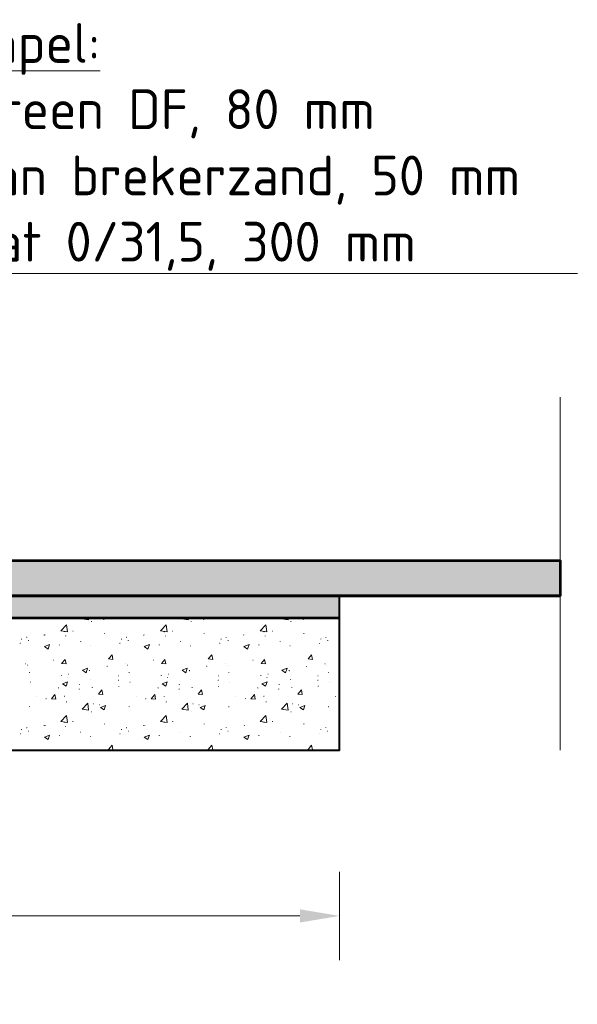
# Model space of a CAD drawing. Header units: metres. Extents: x 162359 to 162848, y 502589 to 502892.
# Tile 48 of 49: x 162845.52 to 162846.79, y 502691.5 to 502693.73. Entities that reach past the tile are written whole.
import ezdxf
from ezdxf import colors
from ezdxf.entities.mleader import LeaderData, LeaderLine
from ezdxf.math import Vec2, Vec3

# ---------------------------------------------------------------- set-up
doc = ezdxf.new("R2010")
doc.units = ezdxf.units.M
doc.linetypes.add('ZZ-AFBREEK-SO', pattern=[7, 4, -1, 1, -1])
for name, color, linetype, lineweight in [('N-WE-GW-GROND_ZAND_CUNETZAND-GD', 7, 'Continuous', 53), ('N-WE-GW-GROND_ZAND_STRAATLAAG_BREKERZAND-AD', 7, 'Continuous', 13), ('N-WE-VH-VERHARDING-GD', 8, 'Continuous', 53), ('N-WE-VH-VERHARDING_FUNDERING-AD', 7, 'Continuous', 13), ('N-WE-VH-VERHARDING_FUNDERING-GD', 7, 'Continuous', 40), ('X-XX-AL-AFBREEKLIJN-G', 7, 'ZZ-AFBREEK-SO', 18), ('X-XX-AL-DETAIL1-GD', 7, 'Continuous', 25), ('X-XX-AL-M', 7, 'Continuous', 18), ('X-XX-AL-T18', 10, 'Continuous', 18)]:
    doc.layers.add(name, color=color, linetype=linetype, lineweight=lineweight)
doc.styles.add('NLCS-ISO-M50-T18', font='NLCS-ISO.ttf', dxfattribs={"height": 0.09})
doc.dimstyles.new('NLCS-M50-T18-PIJL_L2_H2', dxfattribs={"dimscale": 0.05, "dimtxt": 2.5, "dimasz": 1.8, "dimexe": 2, "dimexo": 2, "dimgap": 0.7, "dimtad": 1, "dimzin": 0, "dimdsep": 46, "dimtxsty": 'NLCS-ISO-M50-T18', "dimcen": 0, "dimdle": 2, "dimclrd": 256, "dimclre": 256, "dimclrt": 10, "dimazin": 0, "dimtfac": 1, "dimtdec": 3, "dimtofl": 0, "dimtmove": 0, "dimatfit": 3, "dimfxl": 2, "dimfxlon": 1, "dimtfillclr": 256, "dimtolj": 1, "dimtzin": 0, "dimlwd": -1, "dimlwe": -1, "dimarcsym": 0})

# ---------------------------------------------------------------- blocks, each defined once
blk = doc.blocks.new('*D415')
at = {"layer": 'X-XX-AL-M', "transparency": 16777216}
for p, q in [((162844.2478, 502691.7984), (162844.2478, 502691.5984)), ((162846.2478, 502691.7984), (162846.2478, 502691.5984)), ((162844.3378, 502691.6984), (162846.1578, 502691.6984))]:
    blk.add_line(p, q, dxfattribs=at)
for points in [[(162844.3378, 502691.7134), (162844.3378, 502691.6834), (162844.2478, 502691.6984)], [(162846.1578, 502691.7134), (162846.1578, 502691.6834), (162846.2478, 502691.6984)]]:
    blk.add_solid(points, dxfattribs=at)
at = {"layer": 'X-XX-AL-M', "color": 10, "transparency": 16777216, "insert": (162845.2478, 502691.7784), "char_height": 0.09, "attachment_point": 5, "style": 'NLCS-ISO-M50-T18'}
blk.add_mtext('\\A1;\\C7;2.00', dxfattribs=at)

msp = doc.modelspace()

# ---------------------------------------------------------------- hatches: boundary and pattern name
at = {"layer": 'N-WE-GW-GROND_ZAND_STRAATLAAG_BREKERZAND-AD', "ltscale": 35}
h = msp.add_hatch(dxfattribs=at)
h.set_pattern_fill('AGW-GROND_ZAND_FUNDERINGSZAND', color=256, scale=0.001, angle=-42.508, style=0, pattern_type=2)
h.set_pattern_definition([(90, (162844.419682, 502692.800399), (0.01200375, -0.0125005), [2.5e-07, -0.01250025]), (90, (162844.420786, 502692.802312), (0.01200375, -0.0125005), [2.5e-07, -0.01250025]), (90, (162844.427384, 502692.801112), (0.01200375, -0.0125005), [2.5e-07, -0.01250025]), (90, (162844.426676, 502692.805002), (0.01200375, -0.0125005), [2.5e-07, -0.01250025]), (90, (162844.424553, 502692.805911), (0.01200375, -0.0125005), [2.5e-07, -0.01250025]), (90, (162844.423391, 502692.805911), (0.01200375, -0.0125005), [2.5e-07, -0.01250025]), (90, (162844.422683, 502692.807224), (0.01200375, -0.0125005), [2.5e-07, -0.01250025]), (90, (162844.422683, 502692.80783), (0.01200375, -0.0125005), [2.5e-07, -0.01250025]), (90, (162844.424351, 502692.808689), (0.01200375, -0.0125005), [2.5e-07, -0.01250025]), (90, (162844.425463, 502692.809447), (0.01200375, -0.0125005), [2.5e-07, -0.01250025]), (90, (162844.426272, 502692.80879), (0.01200375, -0.0125005), [2.5e-07, -0.01250025]), (90, (162844.42516, 502692.805153), (0.01200375, -0.0125005), [2.5e-07, -0.01250025]), (90, (162844.422936, 502692.803234), (0.01200375, -0.0125005), [2.5e-07, -0.01250025]), (90, (162844.422936, 502692.802476), (0.01200375, -0.0125005), [2.5e-07, -0.01250025]), (90, (162844.423644, 502692.800961), (0.01200375, -0.0125005), [2.5e-07, -0.01250025]), (90, (162844.42521, 502692.801769), (0.01200375, -0.0125005), [2.5e-07, -0.01250025]), (90, (162844.425868, 502692.800001), (0.01200375, -0.0125005), [2.5e-07, -0.01250025]), (90, (162844.427754, 502692.800001), (0.01200375, -0.0125005), [2.5e-07, -0.01250025]), (90, (162844.428395, 502692.802123), (0.01200375, -0.0125005), [2.5e-07, -0.01250025]), (90, (162844.428395, 502692.804339), (0.01200375, -0.0125005), [2.5e-07, -0.01250025]), (90, (162844.427535, 502692.807022), (0.01200375, -0.0125005), [2.5e-07, -0.01250025]), (90, (162844.428395, 502692.807679), (0.01200375, -0.0125005), [2.5e-07, -0.01250025]), (90, (162844.429254, 502692.808588), (0.01200375, -0.0125005), [2.5e-07, -0.01250025]), (90, (162844.42799, 502692.810356), (0.01200375, -0.0125005), [2.5e-07, -0.01250025]), (90, (162844.424907, 502692.806669), (0.01200375, -0.0125005), [2.5e-07, -0.01250025]), (90, (162844.424907, 502692.80384), (0.01200375, -0.0125005), [2.5e-07, -0.01250025]), (90, (162844.426626, 502692.803082), (0.01200375, -0.0125005), [2.5e-07, -0.01250025]), (90, (162844.429254, 502692.800607), (0.01200375, -0.0125005), [2.5e-07, -0.01250025]), (90, (162844.429254, 502692.802931), (0.01200375, -0.0125005), [2.5e-07, -0.01250025]), (90, (162844.430366, 502692.806762), (0.01200375, -0.0125005), [2.5e-07, -0.01250025]), (90, (162844.430366, 502692.809887), (0.01200375, -0.0125005), [2.5e-07, -0.01250025]), (90, (162844.420156, 502692.809887), (0.01200375, -0.0125005), [2.5e-07, -0.01250025]), (90, (162844.419246, 502692.806719), (0.01200375, -0.0125005), [2.5e-07, -0.01250025]), (90, (162844.420004, 502692.80485), (0.01200375, -0.0125005), [2.5e-07, -0.01250025]), (90, (162844.418791, 502692.803688), (0.01200375, -0.0125005), [2.5e-07, -0.01250025]), (90, (162844.42147, 502692.800708), (0.01200375, -0.0125005), [2.5e-07, -0.01250025]), (90, (162844.420991, 502692.79895), (0.01200375, -0.0125005), [2.5e-07, -0.01250025]), (90, (162844.418575, 502692.799314), (0.01200375, -0.0125005), [2.5e-07, -0.01250025]), (90, (162844.421319, 502692.809898), (0.01200375, -0.0125005), [2.5e-07, -0.01250025]), (90, (162844.42441, 502692.809898), (0.01200375, -0.0125005), [2.5e-07, -0.01250025]), (90, (162844.425565, 502692.810909), (0.01200375, -0.0125005), [2.5e-07, -0.01250025]), (90, (162844.420944, 502692.805771), (0.01200375, -0.0125005), [2.5e-07, -0.01250025]), (90, (162844.422157, 502692.804327), (0.01200375, -0.0125005), [2.5e-07, -0.01250025]), (90, (162844.42051, 502692.803721), (0.01200375, -0.0125005), [2.5e-07, -0.01250025]), (90, (162844.428511, 502692.805713), (0.01200375, -0.0125005), [2.5e-07, -0.01250025]), (90, (162844.429724, 502692.804558), (0.01200375, -0.0125005), [2.5e-07, -0.01250025]), (90, (162844.427211, 502692.803952), (0.01200375, -0.0125005), [2.5e-07, -0.01250025]), (90, (162844.427211, 502692.80883), (0.01200375, -0.0125005), [2.5e-07, -0.01250025]), (90, (162844.425796, 502692.806088), (0.01200375, -0.0125005), [2.5e-07, -0.01250025]), (90, (162844.430042, 502692.799738), (0.01200375, -0.0125005), [2.5e-07, -0.01250025]), (90, (162844.430366, 502692.79895), (0.01200375, -0.0125005), [2.5e-07, -0.01250025]), (90, (162844.428803, 502692.81145), (0.01200375, -0.0125005), [2.5e-07, -0.01250025]), (90, (162844.422553, 502692.81145), (0.01200375, -0.0125005), [2.5e-07, -0.01250025]), (90, (162844.421233, 502692.799623), (0.01200375, -0.0125005), [2.5e-07, -0.01250025]), (90, (162844.418633, 502692.810504), (0.01200375, -0.0125005), [2.5e-07, -0.01250025]), (90, (162844.428944, 502692.810014), (0.01200375, -0.0125005), [2.5e-07, -0.01250025]), (90, (162844.420944, 502692.807705), (0.01200375, -0.0125005), [2.5e-07, -0.01250025]), (90, (162844.41976, 502692.809234), (0.01200375, -0.0125005), [2.5e-07, -0.01250025]), (90, (162844.42363, 502692.804818), (0.01200375, -0.0125005), [2.5e-07, -0.01250025]), (90, (162844.423052, 502692.799882), (0.01200375, -0.0125005), [2.5e-07, -0.01250025]), (90, (162844.429897, 502692.801816), (0.01200375, -0.0125005), [2.5e-07, -0.01250025]), (90, (162844.428713, 502692.80349), (0.01200375, -0.0125005), [2.5e-07, -0.01250025]), (90, (162844.429088, 502692.80681), (0.01200375, -0.0125005), [2.5e-07, -0.01250025]), (90, (162844.429753, 502692.808109), (0.01200375, -0.0125005), [2.5e-07, -0.01250025]), (90, (162844.425392, 502692.808109), (0.01200375, -0.0125005), [2.5e-07, -0.01250025]), (90, (162844.42698, 502692.805828), (0.01200375, -0.0125005), [2.5e-07, -0.01250025]), (90, (162844.424525, 502692.802942), (0.01200375, -0.0125005), [2.5e-07, -0.01250025]), (90, (162844.424525, 502692.801095), (0.01200375, -0.0125005), [2.5e-07, -0.01250025]), (90, (162844.425854, 502692.801095), (0.01200375, -0.0125005), [2.5e-07, -0.01250025]), (90, (162844.426431, 502692.800402), (0.01200375, -0.0125005), [2.5e-07, -0.01250025]), (90, (162844.422474, 502692.809638), (0.01200375, -0.0125005), [2.5e-07, -0.01250025]), (90, (162844.423254, 502692.810476), (0.01200375, -0.0125005), [2.5e-07, -0.01250025]), (90, (162844.420164, 502692.810476), (0.01200375, -0.0125005), [2.5e-07, -0.01250025]), (90, (162844.419731, 502692.808109), (0.01200375, -0.0125005), [2.5e-07, -0.01250025]), (90, (162844.419731, 502692.806435), (0.01200375, -0.0125005), [2.5e-07, -0.01250025]), (90, (162844.419009, 502692.805078), (0.01200375, -0.0125005), [2.5e-07, -0.01250025]), (90, (162844.419817, 502692.80222), (0.01200375, -0.0125005), [2.5e-07, -0.01250025]), (90, (162844.418691, 502692.801066), (0.01200375, -0.0125005), [2.5e-07, -0.01250025]), (90, (162844.418691, 502692.802679), (0.01200375, -0.0125005), [2.5e-07, -0.01250025]), (90, (162844.426316, 502692.807647), (0.01200375, -0.0125005), [2.5e-07, -0.01250025]), (90, (162844.423659, 502692.807647), (0.01200375, -0.0125005), [2.5e-07, -0.01250025]), (90, (162844.421955, 502692.801528), (0.01200375, -0.0125005), [2.5e-07, -0.01250025]), (90, (162844.421637, 502692.806377), (0.01200375, -0.0125005), [2.5e-07, -0.01250025]), (90, (162844.426633, 502692.810187), (0.01200375, -0.0125005), [2.5e-07, -0.01250025]), (90, (162844.426633, 502692.801759), (0.01200375, -0.0125005), [2.5e-07, -0.01250025]), (90, (162844.43033, 502692.803801), (0.01200375, -0.0125005), [2.5e-07, -0.01250025]), (90, (162844.430578, 502692.800893), (0.01200375, -0.0125005), [2.5e-07, -0.01250025])])
h.paths.add_polyline_path([(162846.2478, 502692.3736), (162844.2466, 502692.3736), (162844.1379, 502692.3756), (162844.0292, 502692.3818), (162843.9205, 502692.3901), (162843.5005, 502692.4381), (162843.3992, 502692.4458), (162843.2979, 502692.4516), (162843.1966, 502692.4536), (162842.1991, 502692.4536), (162842.0978, 502692.4516), (162841.9965, 502692.4458), (162841.8952, 502692.4381), (162841.4752, 502692.3901), (162841.3665, 502692.3818), (162841.2578, 502692.3756), (162841.1491, 502692.3736), (162839.1478, 502692.3736), (162839.1478, 502692.4236), (162841.1486, 502692.4236), (162841.2559, 502692.4256), (162841.3632, 502692.4317), (162841.4704, 502692.4399), (162841.8904, 502692.4879), (162841.9932, 502692.4957), (162842.0959, 502692.5016), (162842.1986, 502692.5036), (162843.1971, 502692.5036), (162843.2998, 502692.5016), (162843.4025, 502692.4957), (162843.5053, 502692.4879), (162843.9253, 502692.4399), (162844.0325, 502692.4317), (162844.1398, 502692.4256), (162844.2471, 502692.4236), (162846.2478, 502692.4236)])

# ---------------------------------------------------------------- linework, layer by layer
at = {"layer": 'N-WE-GW-GROND_ZAND_CUNETZAND-GD', "ltscale": 7}
for p, q in [((162846.2478, 502692.4236), (162846.7478, 502692.4236)), ((162846.2478, 502692.3736), (162846.2478, 502692.3736))]:
    msp.add_line(p, q, dxfattribs=at)
at = {"layer": 'N-WE-GW-GROND_ZAND_CUNETZAND-GD', "ltscale": 7, "flags": 128}
for points in [[(162839.1478, 502692.4236), (162841.1486, 502692.4236), (162841.2559, 502692.4256), (162841.3632, 502692.4317), (162841.4704, 502692.4399), (162841.8904, 502692.4879), (162841.9932, 502692.4957), (162842.0959, 502692.5016), (162842.1986, 502692.5036), (162843.1971, 502692.5036), (162843.2998, 502692.5016), (162843.4025, 502692.4957), (162843.5053, 502692.4879), (162843.9253, 502692.4399), (162844.0325, 502692.4317), (162844.1398, 502692.4256), (162844.2471, 502692.4236), (162846.2478, 502692.4236)], [(162839.1478, 502692.3736), (162841.1491, 502692.3736), (162841.2578, 502692.3756), (162841.3665, 502692.3818), (162841.4752, 502692.3901), (162841.8952, 502692.4381), (162841.9965, 502692.4458), (162842.0978, 502692.4516), (162842.1991, 502692.4536), (162843.1966, 502692.4536), (162843.2979, 502692.4516), (162843.3992, 502692.4458), (162843.5005, 502692.4381), (162843.9205, 502692.3901), (162844.0292, 502692.3818), (162844.1379, 502692.3756), (162844.2466, 502692.3736), (162846.2478, 502692.3736)]]:
    msp.add_lwpolyline(points, dxfattribs=at)
at = {"layer": 'N-WE-GW-GROND_ZAND_STRAATLAAG_BREKERZAND-AD', "ltscale": 35, "flags": 128}
msp.add_lwpolyline([(162844.2471, 502692.4236), (162846.2478, 502692.4236), (162846.2478, 502692.3736), (162844.2466, 502692.3736)], dxfattribs=at)
at = {"layer": 'N-WE-VH-VERHARDING-GD', "lineweight": 53, "ltscale": 7}
msp.add_line((162846.2478, 502692.5036), (162846.7478, 502692.5036), dxfattribs=at)
at = {"layer": 'N-WE-VH-VERHARDING-GD', "color": 254, "lineweight": 53, "ltscale": 7, "flags": 128}
msp.add_lwpolyline([(162844.2478, 502692.4236), (162844.2478, 502692.5036), (162846.7478, 502692.5036), (162846.7478, 502692.4236)], close=True, dxfattribs=at)
at = {"layer": 'N-WE-VH-VERHARDING-GD', "color": 254, "lineweight": 53, "ltscale": 7}
msp.add_solid([(162844.2478, 502692.4236), (162844.2478, 502692.5036), (162846.7478, 502692.4236), (162846.7478, 502692.5036)], dxfattribs=at)
at = {"layer": 'N-WE-VH-VERHARDING_FUNDERING-AD'}
for p, q in [((162845.6641, 502692.3716), (162845.666, 502692.3736)), ((162845.6641, 502692.3716), (162845.6789, 502692.3693)), ((162845.6789, 502692.3693), (162845.6784, 502692.3736)), ((162845.6851, 502692.3655), (162845.6856, 502692.3655)), ((162845.6854, 502692.3658), (162845.6854, 502692.3653)), ((162845.7085, 502692.3736), (162845.7139, 502692.3699)), ((162845.7139, 502692.3699), (162845.7151, 502692.3736)), ((162845.8901, 502692.3716), (162845.892, 502692.3736)), ((162845.8901, 502692.3716), (162845.9049, 502692.3693)), ((162845.9049, 502692.3693), (162845.9044, 502692.3736)), ((162845.9112, 502692.3655), (162845.9117, 502692.3655)), ((162845.9114, 502692.3658), (162845.9114, 502692.3653)), ((162845.9345, 502692.3736), (162845.9399, 502692.3699)), ((162845.9399, 502692.3699), (162845.9411, 502692.3736)), ((162846.1161, 502692.3716), (162846.118, 502692.3736)), ((162846.1161, 502692.3716), (162846.1309, 502692.3693)), ((162846.1309, 502692.3693), (162846.1304, 502692.3736)), ((162846.1372, 502692.3655), (162846.1377, 502692.3655)), ((162846.1374, 502692.3658), (162846.1374, 502692.3653)), ((162846.1605, 502692.3736), (162846.1659, 502692.3699)), ((162846.1659, 502692.3699), (162846.1671, 502692.3736)), ((162845.616, 502692.344), (162845.6289, 502692.3576)), ((162845.616, 502692.344), (162845.6308, 502692.3417)), ((162845.6241, 502692.3421), (162845.6246, 502692.3421)), ((162845.6244, 502692.3424), (162845.6244, 502692.3419)), ((162845.6308, 502692.3417), (162845.6289, 502692.3576)), ((162845.6432, 502692.3434), (162845.6437, 502692.3434)), ((162845.6435, 502692.3436), (162845.6435, 502692.3431)), ((162845.7147, 502692.3383), (162845.7152, 502692.3383)), ((162845.715, 502692.3385), (162845.715, 502692.338)), ((162845.842, 502692.344), (162845.8549, 502692.3576)), ((162845.842, 502692.344), (162845.8568, 502692.3417)), ((162845.8502, 502692.3421), (162845.8507, 502692.3421)), ((162845.8504, 502692.3424), (162845.8504, 502692.3419)), ((162845.8568, 502692.3417), (162845.8549, 502692.3576)), ((162845.8692, 502692.3434), (162845.8697, 502692.3434)), ((162845.8695, 502692.3436), (162845.8695, 502692.3431)), ((162845.9407, 502692.3383), (162845.9412, 502692.3383)), ((162845.941, 502692.3385), (162845.941, 502692.338)), ((162846.068, 502692.344), (162846.081, 502692.3576)), ((162846.068, 502692.344), (162846.0828, 502692.3417)), ((162846.0762, 502692.3421), (162846.0767, 502692.3421)), ((162846.0764, 502692.3424), (162846.0764, 502692.3419)), ((162846.0828, 502692.3417), (162846.081, 502692.3576)), ((162846.0952, 502692.3434), (162846.0957, 502692.3434)), ((162846.0955, 502692.3436), (162846.0955, 502692.3431)), ((162846.1667, 502692.3383), (162846.1672, 502692.3383)), ((162846.167, 502692.3385), (162846.167, 502692.338)), ((162845.5238, 502692.3159), (162845.5243, 502692.3159)), ((162845.5241, 502692.3162), (162845.5241, 502692.3157)), ((162845.5269, 502692.3254), (162845.5274, 502692.3254)), ((162845.5272, 502692.3257), (162845.5272, 502692.3252)), ((162845.5384, 502692.3296), (162845.5389, 502692.3296)), ((162845.5386, 502692.3298), (162845.5386, 502692.3293)), ((162845.5427, 502692.3218), (162845.5432, 502692.3218)), ((162845.5429, 502692.322), (162845.5429, 502692.3215)), ((162845.5777, 502692.3345), (162845.5782, 502692.3345)), ((162845.5779, 502692.3348), (162845.5779, 502692.3343)), ((162845.5801, 502692.3351), (162845.5806, 502692.3351)), ((162845.5803, 502692.3353), (162845.5803, 502692.3348)), ((162845.6269, 502692.3325), (162845.6274, 502692.3325)), ((162845.6271, 502692.3327), (162845.6271, 502692.3322)), ((162845.6609, 502692.3197), (162845.6614, 502692.3197)), ((162845.6611, 502692.3199), (162845.6611, 502692.3194)), ((162845.7498, 502692.3159), (162845.7503, 502692.3159)), ((162845.7501, 502692.3162), (162845.7501, 502692.3157)), ((162845.753, 502692.3254), (162845.7535, 502692.3254)), ((162845.7532, 502692.3257), (162845.7532, 502692.3252)), ((162845.7644, 502692.3296), (162845.7649, 502692.3296)), ((162845.7646, 502692.3298), (162845.7646, 502692.3293)), ((162845.7687, 502692.3218), (162845.7692, 502692.3218)), ((162845.7689, 502692.322), (162845.7689, 502692.3215)), ((162845.8037, 502692.3345), (162845.8042, 502692.3345)), ((162845.8039, 502692.3348), (162845.8039, 502692.3343)), ((162845.8061, 502692.3351), (162845.8066, 502692.3351)), ((162845.8064, 502692.3353), (162845.8064, 502692.3348)), ((162845.8529, 502692.3325), (162845.8534, 502692.3325)), ((162845.8531, 502692.3327), (162845.8531, 502692.3322)), ((162845.8869, 502692.3197), (162845.8874, 502692.3197)), ((162845.8871, 502692.3199), (162845.8871, 502692.3194)), ((162845.9759, 502692.3159), (162845.9764, 502692.3159)), ((162845.9761, 502692.3162), (162845.9761, 502692.3157)), ((162845.979, 502692.3254), (162845.9795, 502692.3254)), ((162845.9792, 502692.3257), (162845.9792, 502692.3252)), ((162845.9904, 502692.3296), (162845.9909, 502692.3296)), ((162845.9906, 502692.3298), (162845.9906, 502692.3293)), ((162845.9947, 502692.3218), (162845.9952, 502692.3218)), ((162845.9949, 502692.322), (162845.9949, 502692.3215)), ((162846.0297, 502692.3345), (162846.0302, 502692.3345)), ((162846.0299, 502692.3348), (162846.0299, 502692.3343)), ((162846.0321, 502692.3351), (162846.0326, 502692.3351)), ((162846.0324, 502692.3353), (162846.0324, 502692.3348)), ((162846.0789, 502692.3325), (162846.0794, 502692.3325)), ((162846.0791, 502692.3327), (162846.0791, 502692.3322)), ((162846.1129, 502692.3197), (162846.1134, 502692.3197)), ((162846.1131, 502692.3199), (162846.1131, 502692.3194)), ((162846.2019, 502692.3159), (162846.2024, 502692.3159)), ((162846.2021, 502692.3162), (162846.2021, 502692.3157)), ((162846.205, 502692.3254), (162846.2055, 502692.3254)), ((162846.2052, 502692.3257), (162846.2052, 502692.3252)), ((162846.2164, 502692.3296), (162846.2169, 502692.3296)), ((162846.2167, 502692.3298), (162846.2167, 502692.3293)), ((162846.2207, 502692.3218), (162846.2212, 502692.3218)), ((162846.221, 502692.322), (162846.221, 502692.3215)), ((162845.579, 502692.3084), (162845.5907, 502692.3129)), ((162845.579, 502692.3084), (162845.5873, 502692.3028)), ((162845.5873, 502692.3028), (162845.5907, 502692.3129)), ((162845.6128, 502692.3121), (162845.6133, 502692.3121)), ((162845.6131, 502692.3124), (162845.6131, 502692.3119)), ((162845.6831, 502692.3101), (162845.6836, 502692.3101)), ((162845.6834, 502692.3103), (162845.6834, 502692.3098)), ((162845.8051, 502692.3084), (162845.8167, 502692.3129)), ((162845.8051, 502692.3084), (162845.8133, 502692.3028)), ((162845.8133, 502692.3028), (162845.8167, 502692.3129)), ((162845.8388, 502692.3121), (162845.8393, 502692.3121)), ((162845.8391, 502692.3124), (162845.8391, 502692.3119)), ((162845.9091, 502692.3101), (162845.9096, 502692.3101)), ((162845.9094, 502692.3103), (162845.9094, 502692.3098)), ((162846.0311, 502692.3084), (162846.0427, 502692.3129)), ((162846.0311, 502692.3084), (162846.0394, 502692.3028)), ((162846.0394, 502692.3028), (162846.0427, 502692.3129)), ((162846.0648, 502692.3121), (162846.0653, 502692.3121)), ((162846.0651, 502692.3124), (162846.0651, 502692.3119)), ((162846.1351, 502692.3101), (162846.1356, 502692.3101)), ((162846.1354, 502692.3103), (162846.1354, 502692.3098)), ((162845.5994, 502692.2776), (162845.5999, 502692.2776)), ((162845.5996, 502692.2779), (162845.5996, 502692.2774)), ((162845.6178, 502692.2699), (162845.6258, 502692.2795)), ((162845.6248, 502692.277), (162845.6253, 502692.277)), ((162845.6251, 502692.2772), (162845.6251, 502692.2767)), ((162845.6278, 502692.269), (162845.6258, 502692.2795)), ((162845.7243, 502692.2804), (162845.7323, 502692.2899)), ((162845.7243, 502692.2804), (162845.7342, 502692.2795)), ((162845.7342, 502692.2795), (162845.7323, 502692.2899)), ((162845.8254, 502692.2776), (162845.8259, 502692.2776)), ((162845.8256, 502692.2779), (162845.8256, 502692.2774)), ((162845.8438, 502692.2699), (162845.8519, 502692.2795)), ((162845.8508, 502692.277), (162845.8513, 502692.277)), ((162845.8511, 502692.2772), (162845.8511, 502692.2767)), ((162845.8538, 502692.269), (162845.8519, 502692.2795)), ((162845.9503, 502692.2804), (162845.9583, 502692.2899)), ((162845.9503, 502692.2804), (162845.9602, 502692.2795)), ((162845.9602, 502692.2795), (162845.9583, 502692.2899)), ((162846.0514, 502692.2776), (162846.0519, 502692.2776)), ((162846.0516, 502692.2779), (162846.0516, 502692.2774)), ((162846.0698, 502692.2699), (162846.0779, 502692.2795)), ((162846.0769, 502692.277), (162846.0774, 502692.277)), ((162846.0771, 502692.2772), (162846.0771, 502692.2767)), ((162846.0798, 502692.269), (162846.0779, 502692.2795)), ((162846.1763, 502692.2804), (162846.1843, 502692.2899)), ((162846.1763, 502692.2804), (162846.1863, 502692.2795)), ((162846.1863, 502692.2795), (162846.1843, 502692.2899)), ((162845.5363, 502692.2693), (162845.5368, 502692.2693)), ((162845.5365, 502692.2696), (162845.5365, 502692.2691)), ((162845.5407, 502692.2663), (162845.5412, 502692.2663)), ((162845.5409, 502692.2666), (162845.5409, 502692.2661)), ((162845.5445, 502692.2498), (162845.545, 502692.2498)), ((162845.5448, 502692.2501), (162845.5448, 502692.2496)), ((162845.6178, 502692.2699), (162845.6278, 502692.269)), ((162845.665, 502692.2547), (162845.6767, 502692.2592)), ((162845.665, 502692.2547), (162845.6733, 502692.2491)), ((162845.6733, 502692.2491), (162845.6767, 502692.2592)), ((162845.6811, 502692.2546), (162845.6816, 502692.2546)), ((162845.6813, 502692.2548), (162845.6813, 502692.2543)), ((162845.6815, 502692.2536), (162845.682, 502692.2536)), ((162845.6818, 502692.2538), (162845.6818, 502692.2533)), ((162845.7205, 502692.2638), (162845.721, 502692.2638)), ((162845.7208, 502692.2641), (162845.7208, 502692.2636)), ((162845.7623, 502692.2693), (162845.7628, 502692.2693)), ((162845.7625, 502692.2696), (162845.7625, 502692.2691)), ((162845.7667, 502692.2663), (162845.7672, 502692.2663)), ((162845.7669, 502692.2666), (162845.7669, 502692.2661)), ((162845.7705, 502692.2498), (162845.771, 502692.2498)), ((162845.7708, 502692.2501), (162845.7708, 502692.2496)), ((162845.8438, 502692.2699), (162845.8538, 502692.269)), ((162845.891, 502692.2547), (162845.9027, 502692.2592)), ((162845.891, 502692.2547), (162845.8993, 502692.2491)), ((162845.8993, 502692.2491), (162845.9027, 502692.2592)), ((162845.9071, 502692.2546), (162845.9076, 502692.2546)), ((162845.9073, 502692.2548), (162845.9073, 502692.2543)), ((162845.9076, 502692.2536), (162845.9081, 502692.2536)), ((162845.9078, 502692.2538), (162845.9078, 502692.2533)), ((162845.9465, 502692.2638), (162845.947, 502692.2638)), ((162845.9468, 502692.2641), (162845.9468, 502692.2636)), ((162845.9883, 502692.2693), (162845.9888, 502692.2693)), ((162845.9885, 502692.2696), (162845.9885, 502692.2691)), ((162845.9927, 502692.2663), (162845.9932, 502692.2663)), ((162845.9929, 502692.2666), (162845.9929, 502692.2661)), ((162845.9965, 502692.2498), (162845.997, 502692.2498)), ((162845.9968, 502692.2501), (162845.9968, 502692.2496)), ((162846.0698, 502692.2699), (162846.0798, 502692.269)), ((162846.117, 502692.2547), (162846.1287, 502692.2592)), ((162846.117, 502692.2547), (162846.1253, 502692.2491)), ((162846.1253, 502692.2491), (162846.1287, 502692.2592)), ((162846.1331, 502692.2546), (162846.1336, 502692.2546)), ((162846.1334, 502692.2548), (162846.1334, 502692.2543)), ((162846.1336, 502692.2536), (162846.1341, 502692.2536)), ((162846.1338, 502692.2538), (162846.1338, 502692.2533)), ((162846.1726, 502692.2638), (162846.1731, 502692.2638)), ((162846.1728, 502692.2641), (162846.1728, 502692.2636)), ((162846.2143, 502692.2693), (162846.2148, 502692.2693)), ((162846.2145, 502692.2696), (162846.2145, 502692.2691)), ((162846.2187, 502692.2663), (162846.2192, 502692.2663)), ((162846.2189, 502692.2666), (162846.2189, 502692.2661)), ((162846.2225, 502692.2498), (162846.223, 502692.2498)), ((162846.2228, 502692.2501), (162846.2228, 502692.2496)), ((162845.5467, 502692.2277), (162845.5472, 502692.2277)), ((162845.547, 502692.228), (162845.547, 502692.2275)), ((162845.6173, 502692.2427), (162845.6178, 502692.2427)), ((162845.6175, 502692.2429), (162845.6175, 502692.2424)), ((162845.6196, 502692.2243), (162845.6313, 502692.2288)), ((162845.6279, 502692.2187), (162845.6313, 502692.2288)), ((162845.6309, 502692.2384), (162845.6314, 502692.2384)), ((162845.6312, 502692.2387), (162845.6312, 502692.2382)), ((162845.6335, 502692.2461), (162845.634, 502692.2461)), ((162845.6337, 502692.2463), (162845.6337, 502692.2458)), ((162845.6837, 502692.2339), (162845.6842, 502692.2339)), ((162845.6839, 502692.2341), (162845.6839, 502692.2336)), ((162845.7466, 502692.232), (162845.7471, 502692.232)), ((162845.7468, 502692.2422), (162845.7473, 502692.2422)), ((162845.7468, 502692.2323), (162845.7468, 502692.2318)), ((162845.7471, 502692.2424), (162845.7471, 502692.2419)), ((162845.7727, 502692.2277), (162845.7732, 502692.2277)), ((162845.773, 502692.228), (162845.773, 502692.2275)), ((162845.8433, 502692.2427), (162845.8438, 502692.2427)), ((162845.8435, 502692.2429), (162845.8435, 502692.2424)), ((162845.8456, 502692.2243), (162845.8573, 502692.2288)), ((162845.8539, 502692.2187), (162845.8573, 502692.2288)), ((162845.8569, 502692.2384), (162845.8574, 502692.2384)), ((162845.8572, 502692.2387), (162845.8572, 502692.2382)), ((162845.8595, 502692.2461), (162845.86, 502692.2461)), ((162845.8597, 502692.2463), (162845.8597, 502692.2458)), ((162845.9097, 502692.2339), (162845.9102, 502692.2339)), ((162845.91, 502692.2341), (162845.91, 502692.2336)), ((162845.9726, 502692.232), (162845.9731, 502692.232)), ((162845.9728, 502692.2422), (162845.9733, 502692.2422)), ((162845.9728, 502692.2323), (162845.9728, 502692.2318)), ((162845.9731, 502692.2424), (162845.9731, 502692.2419)), ((162845.9987, 502692.2277), (162845.9992, 502692.2277)), ((162845.999, 502692.228), (162845.999, 502692.2275)), ((162846.0693, 502692.2427), (162846.0698, 502692.2427)), ((162846.0695, 502692.2429), (162846.0695, 502692.2424)), ((162846.0716, 502692.2243), (162846.0833, 502692.2288)), ((162846.0799, 502692.2187), (162846.0833, 502692.2288)), ((162846.0829, 502692.2384), (162846.0834, 502692.2384)), ((162846.0832, 502692.2387), (162846.0832, 502692.2382)), ((162846.0855, 502692.2461), (162846.086, 502692.2461)), ((162846.0857, 502692.2463), (162846.0857, 502692.2458)), ((162846.1357, 502692.2339), (162846.1362, 502692.2339)), ((162846.136, 502692.2341), (162846.136, 502692.2336)), ((162846.1986, 502692.232), (162846.1991, 502692.232)), ((162846.1988, 502692.2422), (162846.1993, 502692.2422)), ((162846.1988, 502692.2323), (162846.1988, 502692.2318)), ((162846.1991, 502692.2424), (162846.1991, 502692.2419)), ((162846.2248, 502692.2277), (162846.2253, 502692.2277)), ((162846.225, 502692.228), (162846.225, 502692.2275)), ((162845.6101, 502692.2147), (162845.6106, 502692.2147)), ((162845.6104, 502692.2149), (162845.6104, 502692.2144)), ((162845.6196, 502692.2243), (162845.6279, 502692.2187)), ((162845.6577, 502692.2121), (162845.6582, 502692.2121)), ((162845.6579, 502692.2124), (162845.6579, 502692.2119)), ((162845.6582, 502692.2222), (162845.6587, 502692.2222)), ((162845.6584, 502692.2225), (162845.6584, 502692.222)), ((162845.6872, 502692.216), (162845.6877, 502692.216)), ((162845.6874, 502692.2163), (162845.6874, 502692.2158)), ((162845.7012, 502692.2007), (162845.7092, 502692.2103)), ((162845.7111, 502692.1999), (162845.7092, 502692.2103)), ((162845.7472, 502692.2184), (162845.7477, 502692.2184)), ((162845.7474, 502692.2187), (162845.7474, 502692.2182)), ((162845.8361, 502692.2147), (162845.8366, 502692.2147)), ((162845.8364, 502692.2149), (162845.8364, 502692.2144)), ((162845.8456, 502692.2243), (162845.8539, 502692.2187)), ((162845.8837, 502692.2121), (162845.8842, 502692.2121)), ((162845.8839, 502692.2124), (162845.8839, 502692.2119)), ((162845.8842, 502692.2222), (162845.8847, 502692.2222)), ((162845.8844, 502692.2225), (162845.8844, 502692.222)), ((162845.9132, 502692.216), (162845.9137, 502692.216)), ((162845.9134, 502692.2163), (162845.9134, 502692.2158)), ((162845.9272, 502692.2007), (162845.9352, 502692.2103)), ((162845.9371, 502692.1999), (162845.9352, 502692.2103)), ((162845.9732, 502692.2184), (162845.9737, 502692.2184)), ((162845.9734, 502692.2187), (162845.9734, 502692.2182)), ((162846.0621, 502692.2147), (162846.0626, 502692.2147)), ((162846.0624, 502692.2149), (162846.0624, 502692.2144)), ((162846.0716, 502692.2243), (162846.0799, 502692.2187)), ((162846.1097, 502692.2121), (162846.1102, 502692.2121)), ((162846.11, 502692.2124), (162846.11, 502692.2119)), ((162846.1102, 502692.2222), (162846.1107, 502692.2222)), ((162846.1105, 502692.2225), (162846.1105, 502692.222)), ((162846.1392, 502692.216), (162846.1397, 502692.216)), ((162846.1394, 502692.2163), (162846.1394, 502692.2158)), ((162846.1532, 502692.2007), (162846.1612, 502692.2103)), ((162846.1631, 502692.1999), (162846.1612, 502692.2103)), ((162846.1992, 502692.2184), (162846.1997, 502692.2184)), ((162846.1994, 502692.2187), (162846.1994, 502692.2182)), ((162845.5605, 502692.1954), (162845.561, 502692.1954)), ((162845.5607, 502692.1957), (162845.5607, 502692.1952)), ((162845.5822, 502692.1903), (162845.5827, 502692.1903)), ((162845.5825, 502692.1905), (162845.5825, 502692.19)), ((162845.5947, 502692.1903), (162845.6027, 502692.1998)), ((162845.5947, 502692.1903), (162845.6046, 502692.1894)), ((162845.6046, 502692.1894), (162845.6027, 502692.1998)), ((162845.6239, 502692.1958), (162845.6244, 502692.1958)), ((162845.6242, 502692.196), (162845.6242, 502692.1955)), ((162845.6289, 502692.1829), (162845.6294, 502692.1829)), ((162845.6291, 502692.1832), (162845.6291, 502692.1827)), ((162845.7012, 502692.2007), (162845.7111, 502692.1999)), ((162845.7865, 502692.1954), (162845.787, 502692.1954)), ((162845.7868, 502692.1957), (162845.7868, 502692.1952)), ((162845.8082, 502692.1903), (162845.8087, 502692.1903)), ((162845.8085, 502692.1905), (162845.8085, 502692.19)), ((162845.8207, 502692.1903), (162845.8287, 502692.1998)), ((162845.8207, 502692.1903), (162845.8307, 502692.1894)), ((162845.8307, 502692.1894), (162845.8287, 502692.1998)), ((162845.85, 502692.1958), (162845.8505, 502692.1958)), ((162845.8502, 502692.196), (162845.8502, 502692.1955)), ((162845.8549, 502692.1829), (162845.8554, 502692.1829)), ((162845.8551, 502692.1832), (162845.8551, 502692.1827)), ((162845.9272, 502692.2007), (162845.9371, 502692.1999)), ((162846.0125, 502692.1954), (162846.013, 502692.1954)), ((162846.0128, 502692.1957), (162846.0128, 502692.1952)), ((162846.0342, 502692.1903), (162846.0347, 502692.1903)), ((162846.0345, 502692.1905), (162846.0345, 502692.19)), ((162846.0467, 502692.1903), (162846.0547, 502692.1998)), ((162846.0467, 502692.1903), (162846.0567, 502692.1894)), ((162846.0567, 502692.1894), (162846.0547, 502692.1998)), ((162846.076, 502692.1958), (162846.0765, 502692.1958)), ((162846.0762, 502692.196), (162846.0762, 502692.1955)), ((162846.0809, 502692.1829), (162846.0814, 502692.1829)), ((162846.0812, 502692.1832), (162846.0812, 502692.1827)), ((162846.1532, 502692.2007), (162846.1631, 502692.1999)), ((162846.2385, 502692.1954), (162846.239, 502692.1954)), ((162846.2388, 502692.1957), (162846.2388, 502692.1952)), ((162845.5447, 502692.1723), (162845.5452, 502692.1723)), ((162845.545, 502692.1725), (162845.545, 502692.172)), ((162845.6641, 502692.1666), (162845.6771, 502692.1801)), ((162845.6641, 502692.1666), (162845.6789, 502692.1643)), ((162845.6789, 502692.1643), (162845.6771, 502692.1801)), ((162845.6851, 502692.1605), (162845.6856, 502692.1605)), ((162845.6854, 502692.1608), (162845.6854, 502692.1603)), ((162845.6893, 502692.1787), (162845.6898, 502692.1787)), ((162845.6896, 502692.179), (162845.6896, 502692.1785)), ((162845.703, 502692.1764), (162845.7035, 502692.1764)), ((162845.7032, 502692.1767), (162845.7032, 502692.1762)), ((162845.7056, 502692.1705), (162845.7172, 502692.175)), ((162845.7056, 502692.1705), (162845.7139, 502692.1649)), ((162845.7139, 502692.1649), (162845.7172, 502692.175)), ((162845.7707, 502692.1723), (162845.7712, 502692.1723)), ((162845.771, 502692.1725), (162845.771, 502692.172)), ((162845.8901, 502692.1666), (162845.9031, 502692.1801)), ((162845.8901, 502692.1666), (162845.9049, 502692.1643)), ((162845.9049, 502692.1643), (162845.9031, 502692.1801)), ((162845.9112, 502692.1605), (162845.9117, 502692.1605)), ((162845.9114, 502692.1608), (162845.9114, 502692.1603)), ((162845.9153, 502692.1787), (162845.9158, 502692.1787)), ((162845.9156, 502692.179), (162845.9156, 502692.1785)), ((162845.929, 502692.1764), (162845.9295, 502692.1764)), ((162845.9292, 502692.1767), (162845.9292, 502692.1762)), ((162845.9316, 502692.1705), (162845.9432, 502692.175)), ((162845.9316, 502692.1705), (162845.9399, 502692.1649)), ((162845.9399, 502692.1649), (162845.9432, 502692.175)), ((162845.9967, 502692.1723), (162845.9972, 502692.1723)), ((162845.997, 502692.1725), (162845.997, 502692.172)), ((162846.1161, 502692.1666), (162846.1291, 502692.1801)), ((162846.1161, 502692.1666), (162846.1309, 502692.1643)), ((162846.1309, 502692.1643), (162846.1291, 502692.1801)), ((162846.1372, 502692.1605), (162846.1377, 502692.1605)), ((162846.1374, 502692.1608), (162846.1374, 502692.1603)), ((162846.1413, 502692.1787), (162846.1418, 502692.1787)), ((162846.1416, 502692.179), (162846.1416, 502692.1785)), ((162846.155, 502692.1764), (162846.1555, 502692.1764)), ((162846.1552, 502692.1767), (162846.1552, 502692.1762)), ((162846.1576, 502692.1705), (162846.1693, 502692.175)), ((162846.1576, 502692.1705), (162846.1659, 502692.1649)), ((162846.1659, 502692.1649), (162846.1693, 502692.175)), ((162846.2227, 502692.1723), (162846.2232, 502692.1723)), ((162846.223, 502692.1725), (162846.223, 502692.172)), ((162845.616, 502692.139), (162845.6289, 502692.1525)), ((162845.616, 502692.139), (162845.6308, 502692.1367)), ((162845.6244, 502692.1373), (162845.6244, 502692.1368)), ((162845.6308, 502692.1367), (162845.6289, 502692.1525)), ((162845.6432, 502692.1384), (162845.6437, 502692.1384)), ((162845.6435, 502692.1386), (162845.6435, 502692.1381)), ((162845.842, 502692.139), (162845.8549, 502692.1525)), ((162845.842, 502692.139), (162845.8568, 502692.1367)), ((162845.8504, 502692.1373), (162845.8504, 502692.1368)), ((162845.8568, 502692.1367), (162845.8549, 502692.1525)), ((162845.8692, 502692.1384), (162845.8697, 502692.1384)), ((162845.8695, 502692.1386), (162845.8695, 502692.1381)), ((162846.068, 502692.139), (162846.081, 502692.1525)), ((162846.068, 502692.139), (162846.0828, 502692.1367)), ((162846.0764, 502692.1373), (162846.0764, 502692.1368)), ((162846.0828, 502692.1367), (162846.081, 502692.1525)), ((162846.0952, 502692.1384), (162846.0957, 502692.1384)), ((162846.0955, 502692.1386), (162846.0955, 502692.1381)), ((162845.5269, 502692.1204), (162845.5274, 502692.1204)), ((162845.5272, 502692.1207), (162845.5272, 502692.1202)), ((162845.5384, 502692.1245), (162845.5389, 502692.1245)), ((162845.5386, 502692.1248), (162845.5386, 502692.1243)), ((162845.5427, 502692.1168), (162845.5432, 502692.1168)), ((162845.5429, 502692.117), (162845.5429, 502692.1165)), ((162845.5777, 502692.1295), (162845.5782, 502692.1295)), ((162845.5779, 502692.1298), (162845.5779, 502692.1293)), ((162845.5801, 502692.13), (162845.5806, 502692.13)), ((162845.5803, 502692.1303), (162845.5803, 502692.1298)), ((162845.6241, 502692.1371), (162845.6246, 502692.1371)), ((162845.6269, 502692.1274), (162845.6274, 502692.1274)), ((162845.6271, 502692.1277), (162845.6271, 502692.1272)), ((162845.7147, 502692.1333), (162845.7152, 502692.1333)), ((162845.715, 502692.1335), (162845.715, 502692.133)), ((162845.753, 502692.1204), (162845.7535, 502692.1204)), ((162845.7532, 502692.1207), (162845.7532, 502692.1202)), ((162845.7644, 502692.1245), (162845.7649, 502692.1245)), ((162845.7646, 502692.1248), (162845.7646, 502692.1243)), ((162845.7687, 502692.1168), (162845.7692, 502692.1168)), ((162845.7689, 502692.117), (162845.7689, 502692.1165)), ((162845.8037, 502692.1295), (162845.8042, 502692.1295)), ((162845.8039, 502692.1298), (162845.8039, 502692.1293)), ((162845.8061, 502692.13), (162845.8066, 502692.13)), ((162845.8064, 502692.1303), (162845.8064, 502692.1298)), ((162845.8502, 502692.1371), (162845.8507, 502692.1371)), ((162845.8529, 502692.1274), (162845.8534, 502692.1274)), ((162845.8531, 502692.1277), (162845.8531, 502692.1272)), ((162845.9407, 502692.1333), (162845.9412, 502692.1333)), ((162845.941, 502692.1335), (162845.941, 502692.133)), ((162845.979, 502692.1204), (162845.9795, 502692.1204)), ((162845.9792, 502692.1207), (162845.9792, 502692.1202)), ((162845.9904, 502692.1245), (162845.9909, 502692.1245)), ((162845.9906, 502692.1248), (162845.9906, 502692.1243)), ((162845.9947, 502692.1168), (162845.9952, 502692.1168)), ((162845.9949, 502692.117), (162845.9949, 502692.1165)), ((162846.0297, 502692.1295), (162846.0302, 502692.1295)), ((162846.0299, 502692.1298), (162846.0299, 502692.1293)), ((162846.0321, 502692.13), (162846.0326, 502692.13)), ((162846.0324, 502692.1303), (162846.0324, 502692.1298)), ((162846.0762, 502692.1371), (162846.0767, 502692.1371)), ((162846.0789, 502692.1274), (162846.0794, 502692.1274)), ((162846.0791, 502692.1277), (162846.0791, 502692.1272)), ((162846.1667, 502692.1333), (162846.1672, 502692.1333)), ((162846.167, 502692.1335), (162846.167, 502692.133)), ((162846.205, 502692.1204), (162846.2055, 502692.1204)), ((162846.2052, 502692.1207), (162846.2052, 502692.1202)), ((162846.2164, 502692.1245), (162846.2169, 502692.1245)), ((162846.2167, 502692.1248), (162846.2167, 502692.1243)), ((162846.2207, 502692.1168), (162846.2212, 502692.1168)), ((162846.221, 502692.117), (162846.221, 502692.1165)), ((162845.5238, 502692.1109), (162845.5243, 502692.1109)), ((162845.5241, 502692.1111), (162845.5241, 502692.1106)), ((162845.579, 502692.1034), (162845.5907, 502692.1079)), ((162845.579, 502692.1034), (162845.5873, 502692.0978)), ((162845.5873, 502692.0978), (162845.5907, 502692.1079)), ((162845.6128, 502692.1071), (162845.6133, 502692.1071)), ((162845.6131, 502692.1074), (162845.6131, 502692.1069)), ((162845.6609, 502692.1146), (162845.6614, 502692.1146)), ((162845.6611, 502692.1149), (162845.6611, 502692.1144)), ((162845.6831, 502692.105), (162845.6836, 502692.105)), ((162845.6834, 502692.1053), (162845.6834, 502692.1048)), ((162845.7498, 502692.1109), (162845.7503, 502692.1109)), ((162845.7501, 502692.1111), (162845.7501, 502692.1106)), ((162845.8051, 502692.1034), (162845.8167, 502692.1079)), ((162845.8051, 502692.1034), (162845.8133, 502692.0978)), ((162845.8133, 502692.0978), (162845.8167, 502692.1079)), ((162845.8388, 502692.1071), (162845.8393, 502692.1071)), ((162845.8391, 502692.1074), (162845.8391, 502692.1069)), ((162845.8869, 502692.1146), (162845.8874, 502692.1146)), ((162845.8871, 502692.1149), (162845.8871, 502692.1144)), ((162845.9091, 502692.105), (162845.9096, 502692.105)), ((162845.9094, 502692.1053), (162845.9094, 502692.1048)), ((162845.9759, 502692.1109), (162845.9764, 502692.1109)), ((162845.9761, 502692.1111), (162845.9761, 502692.1106)), ((162846.0311, 502692.1034), (162846.0427, 502692.1079)), ((162846.0311, 502692.1034), (162846.0394, 502692.0978)), ((162846.0394, 502692.0978), (162846.0427, 502692.1079)), ((162846.0648, 502692.1071), (162846.0653, 502692.1071)), ((162846.0651, 502692.1074), (162846.0651, 502692.1069)), ((162846.1129, 502692.1146), (162846.1134, 502692.1146)), ((162846.1131, 502692.1149), (162846.1131, 502692.1144)), ((162846.1351, 502692.105), (162846.1356, 502692.105)), ((162846.1354, 502692.1053), (162846.1354, 502692.1048)), ((162846.2019, 502692.1109), (162846.2024, 502692.1109)), ((162846.2021, 502692.1111), (162846.2021, 502692.1106)), ((162845.6251, 502692.0736), (162845.6258, 502692.0745)), ((162845.626, 502692.0736), (162845.6258, 502692.0745)), ((162845.7243, 502692.0754), (162845.7323, 502692.0849)), ((162845.7243, 502692.0754), (162845.7342, 502692.0745)), ((162845.7342, 502692.0745), (162845.7323, 502692.0849)), ((162845.8511, 502692.0736), (162845.8519, 502692.0745)), ((162845.852, 502692.0736), (162845.8519, 502692.0745)), ((162845.9503, 502692.0754), (162845.9583, 502692.0849)), ((162845.9503, 502692.0754), (162845.9602, 502692.0745)), ((162845.9602, 502692.0745), (162845.9583, 502692.0849)), ((162846.0771, 502692.0736), (162846.0779, 502692.0745)), ((162846.078, 502692.0736), (162846.0779, 502692.0745)), ((162846.1763, 502692.0754), (162846.1843, 502692.0849)), ((162846.1763, 502692.0754), (162846.1863, 502692.0745)), ((162846.1863, 502692.0745), (162846.1843, 502692.0849))]:
    msp.add_line(p, q, dxfattribs=at)
at = {"layer": 'N-WE-VH-VERHARDING_FUNDERING-GD', "ltscale": 7, "flags": 128}
msp.add_lwpolyline([(162839.1478, 502692.4236), (162839.1478, 502692.0736), (162841.1515, 502692.0736), (162841.2673, 502692.0758), (162844.1284, 502692.0758), (162844.2442, 502692.0736), (162846.2478, 502692.0736), (162846.2478, 502692.4236)], dxfattribs=at)
at = {"layer": 'X-XX-AL-AFBREEKLIJN-G', "ltscale": 7}
msp.add_line((162846.7478, 502692.8736), (162846.7478, 502692.0736), dxfattribs=at)
at = {"layer": 'X-XX-AL-DETAIL1-GD', "lineweight": -2, "ltscale": 7, "flags": 128}
msp.add_lwpolyline([(162839.1478, 502692.5036), (162841.1478, 502692.5036), (162841.2528, 502692.5056), (162841.3578, 502692.5116), (162841.4628, 502692.5196), (162841.5678, 502692.5316), (162841.6728, 502692.5436), (162841.7778, 502692.5556), (162841.8828, 502692.5676), (162841.9878, 502692.5756), (162842.0928, 502692.5816), (162842.1978, 502692.5836), (162843.1978, 502692.5836), (162843.3028, 502692.5816), (162843.4078, 502692.5756), (162843.5128, 502692.5676), (162843.6178, 502692.5556), (162843.7228, 502692.5436), (162843.8278, 502692.5316), (162843.9328, 502692.5196), (162844.0378, 502692.5116), (162844.1428, 502692.5056), (162844.2478, 502692.5036), (162846.2478, 502692.5036)], dxfattribs=at)

# ---------------------------------------------------------------- dimensions: what is measured, and where the dimension line sits
at = {"layer": 'X-XX-AL-M'}
dim = msp.add_linear_dim(base=(162846.2478, 502691.6984), p1=(162844.2478, 502692.5036), p2=(162846.2478, 502692.3736), text='\\C7;<>', dimstyle='NLCS-M50-T18-PIJL_L2_H2', dxfattribs=at)
dim.commit()
dim.dimension.update_dxf_attribs({"geometry": '*D415', "text_midpoint": (162845.2478, 502691.7784)})

# ---------------------------------------------------------------- leaders
at = {"layer": 'X-XX-AL-T18'}
ml = msp.add_multileader_mtext('Standard', dxfattribs=at)
ml.set_content('{\\LOpbouw drempel:\\P}Betonstraatsteen DF, 80 mm\\PStraatlaag van brekerzand, 50 mm\\PMenggranulaat 0/31,5, 300 mm', color=256, style='NLCS-ISO-M50-T18')
ml.set_leader_properties(color=256, linetype='ByLayer', lineweight=-1)
ml.build(insert=Vec2(0, 0))
ml.multileader.update_dxf_attribs({"text_left_attachment_type": 5, "text_right_attachment_type": 5, "dogleg_length": 0.09, "arrow_head_size": 0.09})
ctx = ml.context
ctx.base_point, ctx.char_height, ctx.arrow_head_size, ctx.landing_gap_size, ctx.plane_origin = Vec3(162844.7587, 502693.1535), 0.09, 0.09, 0.045, Vec3(162844.6687, 502692.5036)
ctx.left_attachment, ctx.right_attachment = 5, 5
notes = []
notes.append((ctx, [(1, (1, 1, 0), (162844.6687, 502693.1535), (1, 0), 0.09, [(0, [(162844.6687, 502692.5036)], 0, [])])]))
ctx.mtext.insert, ctx.mtext.flow_direction = Vec3(162844.8037, 502693.7205), 5
for ctx, leaders in notes:
    for number, flags, end, landing, length, lines in leaders:
        leader = LeaderData()
        leader.index, (leader.has_last_leader_line, leader.has_dogleg_vector, leader.attachment_direction) = number, flags
        leader.last_leader_point, leader.dogleg_vector, leader.dogleg_length = Vec3(end), Vec3(landing), length
        for number, points, colour, breaks in lines:
            line = LeaderLine()
            line.index, line.vertices, line.color, line.breaks = number, Vec3.list(points), colors.encode_raw_color(colour), breaks
            leader.lines.append(line)
        ctx.leaders.append(leader)

doc.saveas('drawing.dxf')
